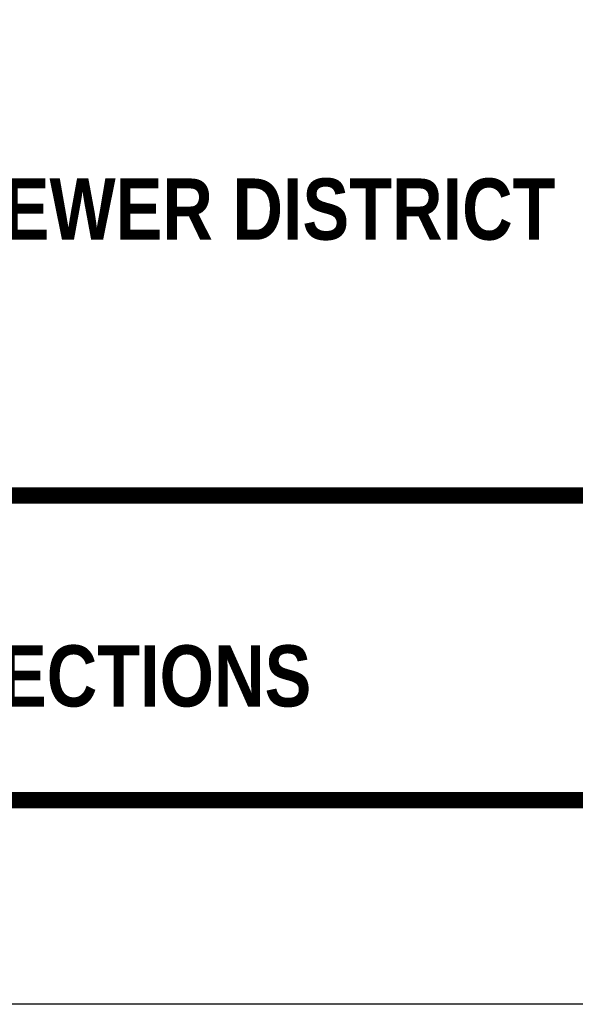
# Model space of a CAD drawing. Header units: feet. Extents: x 367.8 to 376.3, y -253.2 to -242.2.
# Tile 2 of 176: x 372.9 to 374.2, y -253.2 to -250.8. Entities that reach past the tile are written whole.
import ezdxf
from ezdxf.enums import TextEntityAlignment as Align

# ---------------------------------------------------------------- set-up
doc = ezdxf.new("R2010")
doc.units = ezdxf.units.FT
doc.header["$MEASUREMENT"] = 0
doc.layers.add('BORDER', color=7, linetype='Continuous')
doc.layers.add('TEXT', color=255, linetype='Continuous')
doc.styles.add('TECHNICAL', font='techb___.ttf')

msp = doc.modelspace()

# ---------------------------------------------------------------- linework, layer by layer
at = {"layer": 'BORDER', "const_width": 0.04}
msp.add_lwpolyline([(368.2674, -252.7336), (368.2674, -242.7336), (375.7674, -242.7336), (375.7674, -252.7336)], close=True, dxfattribs=at)
msp.add_lwpolyline([(368.2674, -251.9869), (375.7674, -251.9869)], dxfattribs=at)
at = {"layer": 'DEFPOINTS', "color": 7, "ltscale": 1.2}
msp.add_lwpolyline([(367.7674, -253.2336), (367.7674, -242.2336), (376.2674, -242.2336), (376.2674, -253.2336)], close=True, dxfattribs=at)

# ---------------------------------------------------------------- texts
at = {"layer": 'TEXT', "color": 7, "style": 'TECHNICAL'}
for s, p in [('BELMONT COUNTY WATER AND SEWER DISTRICT', (374.1644, -251.2857)), ('GRAVITY SEWER TRENCH CROSS SECTIONS', (373.5659, -252.4292))]:
    msp.add_text(s, height=0.15, dxfattribs=at).set_placement(p, align=Align.MIDDLE_RIGHT)

doc.saveas('drawing.dxf')
